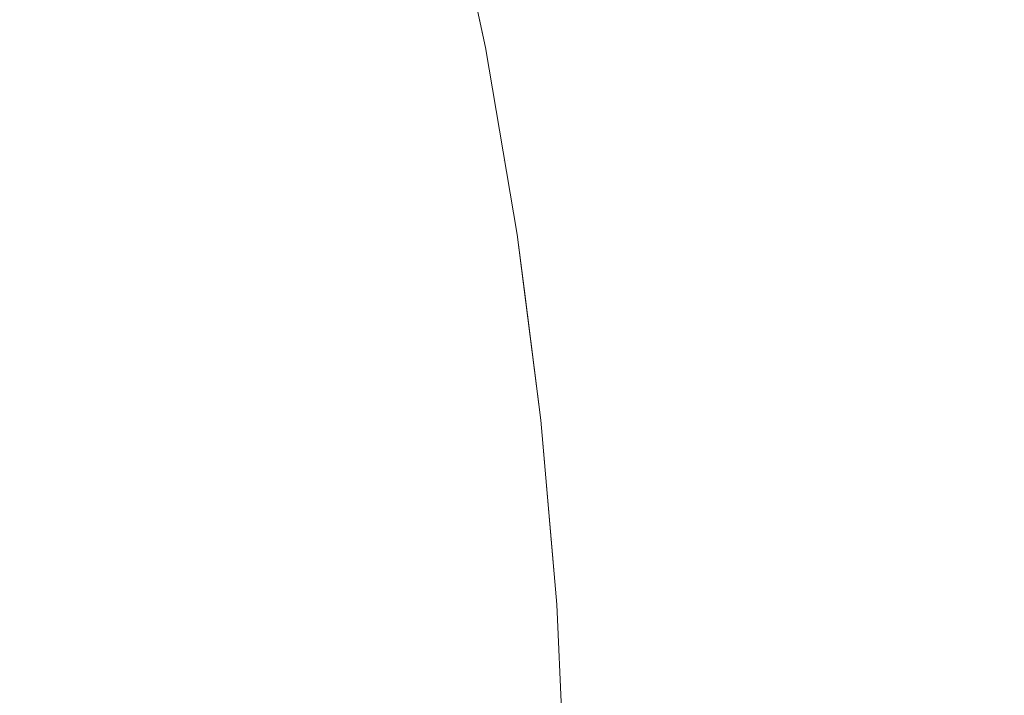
# Model space of a CAD drawing. Header units: centimetres. Extents: x -44.1 to 45.2, y 4.2 to 6.
# Tile 203 of 256: x -14.10372 to -14.09068, y 5.90294 to 5.91189. Entities that reach past the tile are written whole.
import ezdxf

# ---------------------------------------------------------------- set-up
doc = ezdxf.new("R2010")
doc.units = ezdxf.units.CM
doc.header["$LTSCALE"] = 2.54
doc.layers.add('Lucido design-1', color=7, linetype='Continuous')

# ---------------------------------------------------------------- blocks, each defined once
blk = doc.blocks.new('Gruppo-4-1')
at = {"color": 7, "linetype": 'Continuous', "lineweight": 9}
for points, invisible_edges in [([(-14.098086, 5.914018, -2276.72217), (-14.097556, 5.911519, -2276.72217), (-14.097556, 5.911519, -2276.92217), (-14.097603, 5.911743, -2276.92217)], 10), ([(-14.097603, 5.911743, -2276.92217), (-14.098086, 5.914018, -2276.92217), (-14.098086, 5.914018, -2276.72217)], 10), ([(-14.097578, 5.911744, -2276.720597), (-14.097556, 5.911519, -2276.72217), (-14.098086, 5.914018, -2276.72217), (-14.097943, 5.913486, -2276.720594)], 13), ([(-14.097984, 5.913485, -2276.923732), (-14.098086, 5.914018, -2276.92217), (-14.097603, 5.911743, -2276.92217), (-14.097619, 5.911742, -2276.923732)], 13), ([(-14.098591, 5.911675, -2276.933075), (-14.098894, 5.911654, -2276.934621), (-14.099256, 5.913383, -2276.934621), (-14.098954, 5.913407, -2276.933075)], 15), ([(-14.098954, 5.913407, -2276.933075), (-14.098692, 5.913428, -2276.931524), (-14.098329, 5.911693, -2276.931524), (-14.098591, 5.911675, -2276.933075)], 15), ([(-14.098106, 5.911709, -2276.929971), (-14.098329, 5.911693, -2276.931524), (-14.098692, 5.913428, -2276.931524), (-14.09847, 5.913446, -2276.929971)], 15), ([(-14.09847, 5.913446, -2276.929971), (-14.098288, 5.91346, -2276.928414), (-14.097924, 5.911721, -2276.928414), (-14.098106, 5.911709, -2276.929971)], 15), ([(-14.097782, 5.911731, -2276.926855), (-14.097924, 5.911721, -2276.928414), (-14.098288, 5.91346, -2276.928414), (-14.098146, 5.913472, -2276.926855)], 15), ([(-14.098146, 5.913472, -2276.926855), (-14.098045, 5.91348, -2276.925294), (-14.09768, 5.911738, -2276.925294), (-14.097782, 5.911731, -2276.926855)], 15), ([(-14.097619, 5.911742, -2276.923732), (-14.09768, 5.911738, -2276.925294), (-14.098045, 5.91348, -2276.925294), (-14.097984, 5.913485, -2276.923732)], 15), ([(-14.097943, 5.913486, -2276.720594), (-14.097881, 5.913486, -2276.719018), (-14.097516, 5.911744, -2276.719025), (-14.097578, 5.911744, -2276.720597)], 15), ([(-14.097414, 5.911744, -2276.717454), (-14.097516, 5.911744, -2276.719025), (-14.097881, 5.913486, -2276.719018), (-14.097778, 5.913486, -2276.717444)], 15), ([(-14.097778, 5.913486, -2276.717444), (-14.097634, 5.913486, -2276.715871), (-14.09727, 5.911744, -2276.715884), (-14.097414, 5.911744, -2276.717454)], 15), ([(-14.097085, 5.911744, -2276.714317), (-14.09727, 5.911744, -2276.715884), (-14.097634, 5.913486, -2276.715871), (-14.097449, 5.913486, -2276.7143)], 15), ([(-14.097449, 5.913486, -2276.7143), (-14.097223, 5.913486, -2276.712733), (-14.096859, 5.911744, -2276.712753), (-14.097085, 5.911744, -2276.714317)], 15), ([(-14.096593, 5.911744, -2276.711192), (-14.096859, 5.911744, -2276.712753), (-14.097223, 5.913486, -2276.712733), (-14.096956, 5.913486, -2276.711169)], 15), ([(-14.096956, 5.913486, -2276.711169), (-14.096648, 5.913486, -2276.709608), (-14.096286, 5.911744, -2276.709636), (-14.096593, 5.911744, -2276.711192)], 15), ([(-14.095939, 5.911744, -2276.708083), (-14.096286, 5.911744, -2276.709636), (-14.096648, 5.913486, -2276.709608), (-14.096301, 5.913486, -2276.708053)], 15), ([(-14.096301, 5.913486, -2276.708053), (-14.095913, 5.913486, -2276.706502), (-14.095552, 5.911744, -2276.706536), (-14.095939, 5.911744, -2276.708083)], 15), ([(-14.095126, 5.911744, -2276.704995), (-14.095552, 5.911744, -2276.706536), (-14.095913, 5.913486, -2276.706502), (-14.095485, 5.913486, -2276.704957)], 15), ([(-14.095485, 5.913486, -2276.704957), (-14.095019, 5.913486, -2276.703419), (-14.09466, 5.911744, -2276.703459), (-14.095126, 5.911744, -2276.704995)], 15), ([(-14.094155, 5.911744, -2276.701931), (-14.09466, 5.911744, -2276.703459), (-14.095019, 5.913486, -2276.703419), (-14.094512, 5.913486, -2276.701887)], 15), ([(-14.094512, 5.913486, -2276.701887), (-14.093968, 5.913486, -2276.700362), (-14.093611, 5.911744, -2276.700409), (-14.094155, 5.911744, -2276.701931)], 15), ([(-14.093029, 5.911744, -2276.698896), (-14.093611, 5.911744, -2276.700409), (-14.093968, 5.913486, -2276.700362), (-14.093384, 5.913486, -2276.698845)], 15), ([(-14.093384, 5.913486, -2276.698845), (-14.092763, 5.913486, -2276.697337), (-14.092409, 5.911744, -2276.69739), (-14.093029, 5.911744, -2276.698896)], 15), ([(-14.091752, 5.911744, -2276.695894), (-14.092409, 5.911744, -2276.69739), (-14.092763, 5.913486, -2276.697337), (-14.092104, 5.913486, -2276.695837)], 15), ([(-14.092104, 5.913486, -2276.695837), (-14.091408, 5.913486, -2276.694346), (-14.091058, 5.911744, -2276.694406), (-14.091752, 5.911744, -2276.695894)], 15), ([(-14.090327, 5.911744, -2276.692929), (-14.091058, 5.911744, -2276.694406), (-14.091408, 5.913486, -2276.694346), (-14.090676, 5.913486, -2276.692865)], 15), ([(-14.100039, 5.911575, -2276.939231), (-14.100499, 5.911543, -2276.940757), (-14.100857, 5.913255, -2276.940757), (-14.100399, 5.913292, -2276.939231)], 15), ([(-14.100399, 5.913292, -2276.939231), (-14.099979, 5.913325, -2276.9377), (-14.099618, 5.911604, -2276.9377), (-14.100039, 5.911575, -2276.939231)], 15), ([(-14.099236, 5.91163, -2276.936163), (-14.099618, 5.911604, -2276.9377), (-14.099979, 5.913325, -2276.9377), (-14.099598, 5.913356, -2276.936163)], 15), ([(-14.099598, 5.913356, -2276.936163), (-14.099256, 5.913383, -2276.934621), (-14.098894, 5.911654, -2276.934621), (-14.099236, 5.91163, -2276.936163)], 15), ([(45.04592, 5.910022, -2276.22267), (45.04592, 5.913265, -2276.223025), (-43.918995, 5.913265, -2276.223025), (-43.918995, 5.910022, -2276.22267)], 10), ([(-14.102463, 5.913127, -2276.94529), (-14.10189, 5.913172, -2276.943786), (-14.101534, 5.911471, -2276.943786), (-14.102108, 5.911431, -2276.94529)], 15), ([(-14.100997, 5.911508, -2276.942275), (-14.101534, 5.911471, -2276.943786), (-14.10189, 5.913172, -2276.943786), (-14.101355, 5.913215, -2276.942275)], 15), ([(-14.101355, 5.913215, -2276.942275), (-14.100857, 5.913255, -2276.940757), (-14.100499, 5.911543, -2276.940757), (-14.100997, 5.911508, -2276.942275)], 15), ([(-14.103368, 5.911344, -2276.948272), (-14.104053, 5.911296, -2276.94975), (-14.104404, 5.912972, -2276.94975), (-14.103721, 5.913026, -2276.948272)], 15), ([(-14.103721, 5.913026, -2276.948272), (-14.103073, 5.913078, -2276.946785), (-14.10272, 5.911389, -2276.946785), (-14.103368, 5.911344, -2276.948272)], 15), ([(-14.102108, 5.911431, -2276.94529), (-14.10272, 5.911389, -2276.946785), (-14.103073, 5.913078, -2276.946785), (-14.102463, 5.913127, -2276.94529)], 15), ([(-14.097798, 5.909994, -2276.929971), (-14.098021, 5.909981, -2276.931524), (-14.098329, 5.911693, -2276.931524), (-14.098106, 5.911709, -2276.929971)], 15), ([(-14.098106, 5.911709, -2276.929971), (-14.097924, 5.911721, -2276.928414), (-14.097615, 5.910005, -2276.928414), (-14.097798, 5.909994, -2276.929971)], 15), ([(-14.097473, 5.910014, -2276.926855), (-14.097615, 5.910005, -2276.928414), (-14.097924, 5.911721, -2276.928414), (-14.097782, 5.911731, -2276.926855)], 15), ([(-14.097782, 5.911731, -2276.926855), (-14.09768, 5.911738, -2276.925294), (-14.097371, 5.91002, -2276.925294), (-14.097473, 5.910014, -2276.926855)], 15), ([(-14.09731, 5.910023, -2276.923732), (-14.097371, 5.91002, -2276.925294), (-14.09768, 5.911738, -2276.925294), (-14.097619, 5.911742, -2276.923732)], 15), ([(-14.097619, 5.911742, -2276.923732), (-14.097603, 5.911743, -2276.92217), (-14.097556, 5.911519, -2276.92217)], 9), ([(-14.09731, 5.910023, -2276.923732), (-14.097619, 5.911742, -2276.923732), (-14.097556, 5.911519, -2276.92217)], 11), ([(-14.097556, 5.911519, -2276.72217), (-14.097578, 5.911744, -2276.720597), (-14.097269, 5.910024, -2276.7206)], 11), ([(-14.097578, 5.911744, -2276.720597), (-14.097516, 5.911744, -2276.719025), (-14.097207, 5.910024, -2276.719031), (-14.097269, 5.910024, -2276.7206)], 15), ([(-14.097105, 5.910024, -2276.717462), (-14.097207, 5.910024, -2276.719031), (-14.097516, 5.911744, -2276.719025), (-14.097414, 5.911744, -2276.717454)], 15), ([(-14.097414, 5.911744, -2276.717454), (-14.09727, 5.911744, -2276.715884), (-14.096961, 5.910024, -2276.715896), (-14.097105, 5.910024, -2276.717462)], 15), ([(-14.096777, 5.910024, -2276.714332), (-14.096961, 5.910024, -2276.715896), (-14.09727, 5.911744, -2276.715884), (-14.097085, 5.911744, -2276.714317)], 15), ([(-14.097085, 5.911744, -2276.714317), (-14.096859, 5.911744, -2276.712753), (-14.096551, 5.910024, -2276.71277), (-14.096777, 5.910024, -2276.714332)], 15), ([(-14.096286, 5.910024, -2276.711212), (-14.096551, 5.910024, -2276.71277), (-14.096859, 5.911744, -2276.712753), (-14.096593, 5.911744, -2276.711192)], 15), ([(-14.096593, 5.911744, -2276.711192), (-14.096286, 5.911744, -2276.709636), (-14.095979, 5.910024, -2276.709659), (-14.096286, 5.910024, -2276.711212)], 15), ([(-14.095633, 5.910024, -2276.708109), (-14.095979, 5.910024, -2276.709659), (-14.096286, 5.911744, -2276.709636), (-14.095939, 5.911744, -2276.708083)], 15), ([(-14.095939, 5.911744, -2276.708083), (-14.095552, 5.911744, -2276.706536), (-14.095247, 5.910024, -2276.706565), (-14.095633, 5.910024, -2276.708109)], 15), ([(-14.094821, 5.910024, -2276.705026), (-14.095247, 5.910024, -2276.706565), (-14.095552, 5.911744, -2276.706536), (-14.095126, 5.911744, -2276.704995)], 15), ([(-14.095126, 5.911744, -2276.704995), (-14.09466, 5.911744, -2276.703459), (-14.094356, 5.910024, -2276.703494), (-14.094821, 5.910024, -2276.705026)], 15), ([(-14.093852, 5.910024, -2276.701968), (-14.094356, 5.910024, -2276.703494), (-14.09466, 5.911744, -2276.703459), (-14.094155, 5.911744, -2276.701931)], 15), ([(-14.094155, 5.911744, -2276.701931), (-14.093611, 5.911744, -2276.700409), (-14.093309, 5.910024, -2276.700449), (-14.093852, 5.910024, -2276.701968)], 15), ([(-14.092728, 5.910024, -2276.698938), (-14.093309, 5.910024, -2276.700449), (-14.093611, 5.911744, -2276.700409), (-14.093029, 5.911744, -2276.698896)], 15), ([(-14.093029, 5.911744, -2276.698896), (-14.092409, 5.911744, -2276.69739), (-14.09211, 5.910024, -2276.697436), (-14.092728, 5.910024, -2276.698938)], 15), ([(-14.091453, 5.910024, -2276.695942), (-14.09211, 5.910024, -2276.697436), (-14.092409, 5.911744, -2276.69739), (-14.091752, 5.911744, -2276.695894)], 15), ([(-14.091752, 5.911744, -2276.695894), (-14.091058, 5.911744, -2276.694406), (-14.09076, 5.910024, -2276.694457), (-14.091453, 5.910024, -2276.695942)], 15), ([(-14.090031, 5.910024, -2276.692982), (-14.09076, 5.910024, -2276.694457), (-14.091058, 5.911744, -2276.694406), (-14.090327, 5.911744, -2276.692929)], 15), ([(-14.099734, 5.90988, -2276.939231), (-14.100195, 5.909853, -2276.940757), (-14.100499, 5.911543, -2276.940757), (-14.100039, 5.911575, -2276.939231)], 15), ([(-14.100039, 5.911575, -2276.939231), (-14.099618, 5.911604, -2276.9377), (-14.099313, 5.909905, -2276.9377), (-14.099734, 5.90988, -2276.939231)], 15), ([(-14.09893, 5.909928, -2276.936163), (-14.099313, 5.909905, -2276.9377), (-14.099618, 5.911604, -2276.9377), (-14.099236, 5.91163, -2276.936163)], 15), ([(-14.099236, 5.91163, -2276.936163), (-14.098894, 5.911654, -2276.934621), (-14.098587, 5.909948, -2276.934621), (-14.09893, 5.909928, -2276.936163)], 15), ([(-14.098284, 5.909966, -2276.933075), (-14.098587, 5.909948, -2276.934621), (-14.098894, 5.911654, -2276.934621), (-14.098591, 5.911675, -2276.933075)], 15), ([(-14.098591, 5.911675, -2276.933075), (-14.098329, 5.911693, -2276.931524), (-14.098021, 5.909981, -2276.931524), (-14.098284, 5.909966, -2276.933075)], 15), ([(-14.102108, 5.911431, -2276.94529), (-14.101534, 5.911471, -2276.943786), (-14.101232, 5.909792, -2276.943786), (-14.101807, 5.909758, -2276.94529)], 15), ([(-14.100694, 5.909824, -2276.942275), (-14.101232, 5.909792, -2276.943786), (-14.101534, 5.911471, -2276.943786), (-14.100997, 5.911508, -2276.942275)], 15), ([(-14.100997, 5.911508, -2276.942275), (-14.100499, 5.911543, -2276.940757), (-14.100195, 5.909853, -2276.940757), (-14.100694, 5.909824, -2276.942275)], 15), ([(-14.097556, 5.911519, -2276.92217), (-14.097556, 5.911519, -2276.72217), (-14.097136, 5.909043, -2276.72217), (-14.097136, 5.909043, -2276.92217)], 5), ([(-14.097269, 5.910024, -2276.7206), (-14.097136, 5.909043, -2276.72217), (-14.097556, 5.911519, -2276.72217)], 9), ([(-14.097556, 5.911519, -2276.92217), (-14.097136, 5.909043, -2276.92217), (-14.09731, 5.910023, -2276.923732)], 10), ([(-14.10307, 5.909684, -2276.948272), (-14.103756, 5.909644, -2276.94975), (-14.104053, 5.911296, -2276.94975), (-14.103368, 5.911344, -2276.948272)], 15), ([(-14.103368, 5.911344, -2276.948272), (-14.10272, 5.911389, -2276.946785), (-14.10242, 5.909722, -2276.946785), (-14.10307, 5.909684, -2276.948272)], 15), ([(-14.101807, 5.909758, -2276.94529), (-14.10242, 5.909722, -2276.946785), (-14.10272, 5.911389, -2276.946785), (-14.102108, 5.911431, -2276.94529)], 15), ([(-43.918995, 5.910022, -2276.22267), (-43.918995, 5.908928, -2276.22255), (45.04592, 5.908928, -2276.22255), (45.04592, 5.910022, -2276.22267)], 10), ([(-14.097798, 5.909994, -2276.929971), (-14.097615, 5.910005, -2276.928414), (-14.09736, 5.908313, -2276.928414), (-14.097543, 5.908304, -2276.929971)], 15), ([(-14.097217, 5.90832, -2276.926855), (-14.09736, 5.908313, -2276.928414), (-14.097615, 5.910005, -2276.928414), (-14.097473, 5.910014, -2276.926855)], 15), ([(-14.097473, 5.910014, -2276.926855), (-14.097371, 5.91002, -2276.925294), (-14.097115, 5.908325, -2276.925294), (-14.097217, 5.90832, -2276.926855)], 15), ([(-14.097054, 5.908328, -2276.923732), (-14.097115, 5.908325, -2276.925294), (-14.097371, 5.91002, -2276.925294), (-14.09731, 5.910023, -2276.923732)], 15), ([(-14.097054, 5.908328, -2276.923732), (-14.09731, 5.910023, -2276.923732), (-14.097136, 5.909043, -2276.92217)], 11), ([(-14.097269, 5.910024, -2276.7206), (-14.097207, 5.910024, -2276.719031), (-14.096952, 5.908329, -2276.719035), (-14.097013, 5.908329, -2276.720602)], 15), ([(-14.097013, 5.908329, -2276.720602), (-14.097136, 5.909043, -2276.72217), (-14.097269, 5.910024, -2276.7206)], 11), ([(-14.096849, 5.908329, -2276.71747), (-14.096952, 5.908329, -2276.719035), (-14.097207, 5.910024, -2276.719031), (-14.097105, 5.910024, -2276.717462)], 15), ([(-14.097105, 5.910024, -2276.717462), (-14.096961, 5.910024, -2276.715896), (-14.096706, 5.908329, -2276.715905), (-14.096849, 5.908329, -2276.71747)], 15), ([(-14.096522, 5.908329, -2276.714344), (-14.096706, 5.908329, -2276.715905), (-14.096961, 5.910024, -2276.715896), (-14.096777, 5.910024, -2276.714332)], 15), ([(-14.096777, 5.910024, -2276.714332), (-14.096551, 5.910024, -2276.71277), (-14.096297, 5.908329, -2276.712785), (-14.096522, 5.908329, -2276.714344)], 15), ([(-14.096031, 5.908329, -2276.711229), (-14.096297, 5.908329, -2276.712785), (-14.096551, 5.910024, -2276.71277), (-14.096286, 5.910024, -2276.711212)], 15), ([(-14.096286, 5.910024, -2276.711212), (-14.095979, 5.910024, -2276.709659), (-14.095726, 5.908329, -2276.709678), (-14.096031, 5.908329, -2276.711229)], 15), ([(-14.09538, 5.908329, -2276.70813), (-14.095726, 5.908329, -2276.709678), (-14.095979, 5.910024, -2276.709659), (-14.095633, 5.910024, -2276.708109)], 15), ([(-14.095633, 5.910024, -2276.708109), (-14.095247, 5.910024, -2276.706565), (-14.094994, 5.908329, -2276.706589), (-14.09538, 5.908329, -2276.70813)], 15), ([(-14.094569, 5.908329, -2276.705052), (-14.094994, 5.908329, -2276.706589), (-14.095247, 5.910024, -2276.706565), (-14.094821, 5.910024, -2276.705026)], 15), ([(-14.094821, 5.910024, -2276.705026), (-14.094356, 5.910024, -2276.703494), (-14.094105, 5.908329, -2276.703522), (-14.094569, 5.908329, -2276.705052)], 15), ([(-14.093602, 5.908329, -2276.701999), (-14.094105, 5.908329, -2276.703522), (-14.094356, 5.910024, -2276.703494), (-14.093852, 5.910024, -2276.701968)], 15), ([(-14.093852, 5.910024, -2276.701968), (-14.093309, 5.910024, -2276.700449), (-14.09306, 5.908329, -2276.700482), (-14.093602, 5.908329, -2276.701999)], 15), ([(-14.09248, 5.908329, -2276.698974), (-14.09306, 5.908329, -2276.700482), (-14.093309, 5.910024, -2276.700449), (-14.092728, 5.910024, -2276.698938)], 15), ([(-14.092728, 5.910024, -2276.698938), (-14.09211, 5.910024, -2276.697436), (-14.091862, 5.908329, -2276.697473), (-14.09248, 5.908329, -2276.698974)], 15), ([(-14.091207, 5.908329, -2276.695982), (-14.091862, 5.908329, -2276.697473), (-14.09211, 5.910024, -2276.697436), (-14.091453, 5.910024, -2276.695942)], 15), ([(-14.091453, 5.910024, -2276.695942), (-14.09076, 5.910024, -2276.694457), (-14.090515, 5.908329, -2276.694499), (-14.091207, 5.908329, -2276.695982)], 15), ([(-14.089786, 5.908329, -2276.693027), (-14.090515, 5.908329, -2276.694499), (-14.09076, 5.910024, -2276.694457), (-14.090031, 5.910024, -2276.692982)], 15), ([(-14.099482, 5.90821, -2276.939231), (-14.099944, 5.908187, -2276.940757), (-14.100195, 5.909853, -2276.940757), (-14.099734, 5.90988, -2276.939231)], 15), ([(-14.099734, 5.90988, -2276.939231), (-14.099313, 5.909905, -2276.9377), (-14.09906, 5.90823, -2276.9377), (-14.099482, 5.90821, -2276.939231)], 15), ([(-14.098677, 5.908249, -2276.936163), (-14.09906, 5.90823, -2276.9377), (-14.099313, 5.909905, -2276.9377), (-14.09893, 5.909928, -2276.936163)], 15), ([(-14.09893, 5.909928, -2276.936163), (-14.098587, 5.909948, -2276.934621), (-14.098333, 5.908266, -2276.934621), (-14.098677, 5.908249, -2276.936163)], 15), ([(-14.09803, 5.90828, -2276.933075), (-14.098333, 5.908266, -2276.934621), (-14.098587, 5.909948, -2276.934621), (-14.098284, 5.909966, -2276.933075)], 15), ([(-14.098284, 5.909966, -2276.933075), (-14.098021, 5.909981, -2276.931524), (-14.097766, 5.908293, -2276.931524), (-14.09803, 5.90828, -2276.933075)], 15), ([(-14.097543, 5.908304, -2276.929971), (-14.097766, 5.908293, -2276.931524), (-14.098021, 5.909981, -2276.931524), (-14.097798, 5.909994, -2276.929971)], 15), ([(-14.101558, 5.908109, -2276.94529), (-14.102172, 5.908079, -2276.946785), (-14.10242, 5.909722, -2276.946785), (-14.101807, 5.909758, -2276.94529)], 15), ([(-14.101807, 5.909758, -2276.94529), (-14.101232, 5.909792, -2276.943786), (-14.100982, 5.908137, -2276.943786), (-14.101558, 5.908109, -2276.94529)], 15), ([(-14.100444, 5.908163, -2276.942275), (-14.100982, 5.908137, -2276.943786), (-14.101232, 5.909792, -2276.943786), (-14.100694, 5.909824, -2276.942275)], 15), ([(-14.100694, 5.909824, -2276.942275), (-14.100195, 5.909853, -2276.940757), (-14.099944, 5.908187, -2276.940757), (-14.100444, 5.908163, -2276.942275)], 15), ([(-14.104479, 5.909601, -2276.951217), (-14.103756, 5.909644, -2276.94975), (-14.10351, 5.908014, -2276.94975), (-14.104234, 5.907979, -2276.951217)], 15), ([(-14.102823, 5.908047, -2276.948272), (-14.10351, 5.908014, -2276.94975), (-14.103756, 5.909644, -2276.94975), (-14.10307, 5.909684, -2276.948272)], 15), ([(-14.10307, 5.909684, -2276.948272), (-14.10242, 5.909722, -2276.946785), (-14.102172, 5.908079, -2276.946785), (-14.102823, 5.908047, -2276.948272)], 15), ([(-14.097136, 5.909043, -2276.72217), (-14.096822, 5.906587, -2276.72217), (-14.096822, 5.906587, -2276.92217), (-14.097044, 5.908327, -2276.92217)], 10), ([(-14.097044, 5.908327, -2276.92217), (-14.097136, 5.909043, -2276.92217), (-14.097136, 5.909043, -2276.72217)], 10), ([(-14.096809, 5.906657, -2276.720604), (-14.096822, 5.906587, -2276.72217), (-14.097136, 5.909043, -2276.72217), (-14.097013, 5.908329, -2276.720602)], 13), ([(-14.097136, 5.909043, -2276.92217), (-14.097044, 5.908327, -2276.92217), (-14.097054, 5.908328, -2276.923732)], 10), ([(-43.918995, 5.908928, -2276.22255), (-43.918995, 5.904574, -2276.222265), (45.04592, 5.904574, -2276.222265), (45.04592, 5.906655, -2276.222402)], 10), ([(45.04592, 5.906655, -2276.222402), (45.04592, 5.908928, -2276.22255), (-43.918995, 5.908928, -2276.22255)], 10), ([(-14.097543, 5.908304, -2276.929971), (-14.09736, 5.908313, -2276.928414), (-14.097156, 5.906644, -2276.928414), (-14.097339, 5.906637, -2276.929971)], 15), ([(-14.097013, 5.90665, -2276.926855), (-14.097156, 5.906644, -2276.928414), (-14.09736, 5.908313, -2276.928414), (-14.097217, 5.90832, -2276.926855)], 15), ([(-14.097217, 5.90832, -2276.926855), (-14.097115, 5.908325, -2276.925294), (-14.096911, 5.906654, -2276.925294), (-14.097013, 5.90665, -2276.926855)], 15), ([(-14.09685, 5.906656, -2276.923732), (-14.096911, 5.906654, -2276.925294), (-14.097115, 5.908325, -2276.925294), (-14.097054, 5.908328, -2276.923732)], 15), ([(-14.097054, 5.908328, -2276.923732), (-14.097044, 5.908327, -2276.92217), (-14.096822, 5.906587, -2276.92217), (-14.09685, 5.906656, -2276.923732)], 13), ([(-14.097013, 5.908329, -2276.720602), (-14.096952, 5.908329, -2276.719035), (-14.096747, 5.906657, -2276.719039), (-14.096809, 5.906657, -2276.720604)], 15), ([(-14.096645, 5.906657, -2276.717475), (-14.096747, 5.906657, -2276.719039), (-14.096952, 5.908329, -2276.719035), (-14.096849, 5.908329, -2276.71747)], 15), ([(-14.096849, 5.908329, -2276.71747), (-14.096706, 5.908329, -2276.715905), (-14.096502, 5.906657, -2276.715913), (-14.096645, 5.906657, -2276.717475)], 15), ([(-14.096318, 5.906657, -2276.714353), (-14.096502, 5.906657, -2276.715913), (-14.096706, 5.908329, -2276.715905), (-14.096522, 5.908329, -2276.714344)], 15), ([(-14.096522, 5.908329, -2276.714344), (-14.096297, 5.908329, -2276.712785), (-14.096093, 5.906657, -2276.712796), (-14.096318, 5.906657, -2276.714353)], 15), ([(-14.095828, 5.906657, -2276.711242), (-14.096093, 5.906657, -2276.712796), (-14.096297, 5.908329, -2276.712785), (-14.096031, 5.908329, -2276.711229)], 15), ([(-14.096031, 5.908329, -2276.711229), (-14.095726, 5.908329, -2276.709678), (-14.095523, 5.906657, -2276.709693), (-14.095828, 5.906657, -2276.711242)], 15), ([(-14.095178, 5.906657, -2276.708148), (-14.095523, 5.906657, -2276.709693), (-14.095726, 5.908329, -2276.709678), (-14.09538, 5.908329, -2276.70813)], 15), ([(-14.09538, 5.908329, -2276.70813), (-14.094994, 5.908329, -2276.706589), (-14.094792, 5.906657, -2276.706607), (-14.095178, 5.906657, -2276.708148)], 15), ([(-14.094368, 5.906657, -2276.705073), (-14.094792, 5.906657, -2276.706607), (-14.094994, 5.908329, -2276.706589), (-14.094569, 5.908329, -2276.705052)], 15), ([(-14.094569, 5.908329, -2276.705052), (-14.094105, 5.908329, -2276.703522), (-14.093904, 5.906657, -2276.703545), (-14.094368, 5.906657, -2276.705073)], 15), ([(-14.093401, 5.906657, -2276.702023), (-14.093904, 5.906657, -2276.703545), (-14.094105, 5.908329, -2276.703522), (-14.093602, 5.908329, -2276.701999)], 15), ([(-14.093602, 5.908329, -2276.701999), (-14.09306, 5.908329, -2276.700482), (-14.09286, 5.906657, -2276.700509), (-14.093401, 5.906657, -2276.702023)], 15), ([(-14.092281, 5.906657, -2276.699002), (-14.09286, 5.906657, -2276.700509), (-14.09306, 5.908329, -2276.700482), (-14.09248, 5.908329, -2276.698974)], 15), ([(-14.09248, 5.908329, -2276.698974), (-14.091862, 5.908329, -2276.697473), (-14.091664, 5.906657, -2276.697503), (-14.092281, 5.906657, -2276.699002)], 15), ([(-14.091009, 5.906657, -2276.696014), (-14.091664, 5.906657, -2276.697503), (-14.091862, 5.908329, -2276.697473), (-14.091207, 5.908329, -2276.695982)], 15), ([(-14.091207, 5.908329, -2276.695982), (-14.090515, 5.908329, -2276.694499), (-14.090318, 5.906657, -2276.694533), (-14.091009, 5.906657, -2276.696014)], 15), ([(-14.100444, 5.908163, -2276.942275), (-14.099944, 5.908187, -2276.940757), (-14.099743, 5.906545, -2276.940757), (-14.100243, 5.906525, -2276.942275)], 15), ([(-14.099281, 5.906562, -2276.939231), (-14.099743, 5.906545, -2276.940757), (-14.099944, 5.908187, -2276.940757), (-14.099482, 5.90821, -2276.939231)], 15), ([(-14.099482, 5.90821, -2276.939231), (-14.09906, 5.90823, -2276.9377), (-14.098858, 5.906579, -2276.9377), (-14.099281, 5.906562, -2276.939231)], 15), ([(-14.098474, 5.906594, -2276.936163), (-14.098858, 5.906579, -2276.9377), (-14.09906, 5.90823, -2276.9377), (-14.098677, 5.908249, -2276.936163)], 15), ([(-14.098677, 5.908249, -2276.936163), (-14.098333, 5.908266, -2276.934621), (-14.098131, 5.906607, -2276.934621), (-14.098474, 5.906594, -2276.936163)], 15), ([(-14.097827, 5.906618, -2276.933075), (-14.098131, 5.906607, -2276.934621), (-14.098333, 5.908266, -2276.934621), (-14.09803, 5.90828, -2276.933075)], 15), ([(-14.09803, 5.90828, -2276.933075), (-14.097766, 5.908293, -2276.931524), (-14.097563, 5.906629, -2276.931524), (-14.097827, 5.906618, -2276.933075)], 15), ([(-14.097339, 5.906637, -2276.929971), (-14.097563, 5.906629, -2276.931524), (-14.097766, 5.908293, -2276.931524), (-14.097543, 5.908304, -2276.929971)], 15), ([(-14.102823, 5.908047, -2276.948272), (-14.102172, 5.908079, -2276.946785), (-14.101974, 5.906459, -2276.946785), (-14.102626, 5.906433, -2276.948272)], 15), ([(-14.101359, 5.906482, -2276.94529), (-14.101974, 5.906459, -2276.946785), (-14.102172, 5.908079, -2276.946785), (-14.101558, 5.908109, -2276.94529)], 15), ([(-14.101558, 5.908109, -2276.94529), (-14.100982, 5.908137, -2276.943786), (-14.100782, 5.906505, -2276.943786), (-14.101359, 5.906482, -2276.94529)], 15), ([(-14.100243, 5.906525, -2276.942275), (-14.100782, 5.906505, -2276.943786), (-14.100982, 5.908137, -2276.943786), (-14.100444, 5.908163, -2276.942275)], 15), ([(-14.104234, 5.907979, -2276.951217), (-14.10351, 5.908014, -2276.94975), (-14.103314, 5.906407, -2276.94975), (-14.104038, 5.906379, -2276.951217)], 15), ([(-14.102626, 5.906433, -2276.948272), (-14.103314, 5.906407, -2276.94975), (-14.10351, 5.908014, -2276.94975), (-14.102823, 5.908047, -2276.948272)], 15), ([(-14.097672, 5.904981, -2276.933075), (-14.097976, 5.904972, -2276.934621), (-14.098131, 5.906607, -2276.934621), (-14.097827, 5.906618, -2276.933075)], 15), ([(-14.097827, 5.906618, -2276.933075), (-14.097563, 5.906629, -2276.931524), (-14.097408, 5.904988, -2276.931524), (-14.097672, 5.904981, -2276.933075)], 15), ([(-14.097184, 5.904995, -2276.929971), (-14.097408, 5.904988, -2276.931524), (-14.097563, 5.906629, -2276.931524), (-14.097339, 5.906637, -2276.929971)], 15), ([(-14.097339, 5.906637, -2276.929971), (-14.097156, 5.906644, -2276.928414), (-14.097001, 5.905, -2276.928414), (-14.097184, 5.904995, -2276.929971)], 15), ([(-14.096858, 5.905004, -2276.926855), (-14.097001, 5.905, -2276.928414), (-14.097156, 5.906644, -2276.928414), (-14.097013, 5.90665, -2276.926855)], 15), ([(-14.097013, 5.90665, -2276.926855), (-14.096911, 5.906654, -2276.925294), (-14.096756, 5.905007, -2276.925294), (-14.096858, 5.905004, -2276.926855)], 15), ([(-14.096694, 5.905009, -2276.923732), (-14.096756, 5.905007, -2276.925294), (-14.096911, 5.906654, -2276.925294), (-14.09685, 5.906656, -2276.923732)], 15), ([(-14.09685, 5.906656, -2276.923732), (-14.096822, 5.906587, -2276.92217), (-14.096685, 5.905008, -2276.92217), (-14.096694, 5.905009, -2276.923732)], 13), ([(-14.096654, 5.905009, -2276.720606), (-14.096611, 5.904147, -2276.72217), (-14.096822, 5.906587, -2276.72217), (-14.096809, 5.906657, -2276.720604)], 13), ([(-14.096809, 5.906657, -2276.720604), (-14.096747, 5.906657, -2276.719039), (-14.096592, 5.905009, -2276.719042), (-14.096654, 5.905009, -2276.720606)], 15), ([(-14.09649, 5.905009, -2276.71748), (-14.096592, 5.905009, -2276.719042), (-14.096747, 5.906657, -2276.719039), (-14.096645, 5.906657, -2276.717475)], 15), ([(-14.096645, 5.906657, -2276.717475), (-14.096502, 5.906657, -2276.715913), (-14.096347, 5.905009, -2276.715919), (-14.09649, 5.905009, -2276.71748)], 15), ([(-14.096163, 5.905009, -2276.71436), (-14.096347, 5.905009, -2276.715919), (-14.096502, 5.906657, -2276.715913), (-14.096318, 5.906657, -2276.714353)], 15), ([(-14.096318, 5.906657, -2276.714353), (-14.096093, 5.906657, -2276.712796), (-14.095939, 5.905009, -2276.712805), (-14.096163, 5.905009, -2276.71436)], 15), ([(-14.095674, 5.905009, -2276.711253), (-14.095939, 5.905009, -2276.712805), (-14.096093, 5.906657, -2276.712796), (-14.095828, 5.906657, -2276.711242)], 15), ([(-14.095828, 5.906657, -2276.711242), (-14.095523, 5.906657, -2276.709693), (-14.095369, 5.905009, -2276.709704), (-14.095674, 5.905009, -2276.711253)], 15), ([(-14.095024, 5.905009, -2276.708161), (-14.095369, 5.905009, -2276.709704), (-14.095523, 5.906657, -2276.709693), (-14.095178, 5.906657, -2276.708148)], 15), ([(-14.095178, 5.906657, -2276.708148), (-14.094792, 5.906657, -2276.706607), (-14.094639, 5.905009, -2276.706622), (-14.095024, 5.905009, -2276.708161)], 15), ([(-14.094215, 5.905009, -2276.705089), (-14.094639, 5.905009, -2276.706622), (-14.094792, 5.906657, -2276.706607), (-14.094368, 5.906657, -2276.705073)], 15), ([(-14.094368, 5.906657, -2276.705073), (-14.093904, 5.906657, -2276.703545), (-14.093751, 5.905009, -2276.703562), (-14.094215, 5.905009, -2276.705089)], 15), ([(-14.093249, 5.905009, -2276.702042), (-14.093751, 5.905009, -2276.703562), (-14.093904, 5.906657, -2276.703545), (-14.093401, 5.906657, -2276.702023)], 15), ([(-14.093401, 5.906657, -2276.702023), (-14.09286, 5.906657, -2276.700509), (-14.092708, 5.905009, -2276.700529), (-14.093249, 5.905009, -2276.702042)], 15), ([(-14.092129, 5.905009, -2276.699023), (-14.092708, 5.905009, -2276.700529), (-14.09286, 5.906657, -2276.700509), (-14.092281, 5.906657, -2276.699002)], 15), ([(-14.092281, 5.906657, -2276.699002), (-14.091664, 5.906657, -2276.697503), (-14.091513, 5.905009, -2276.697526), (-14.092129, 5.905009, -2276.699023)], 15), ([(-14.090859, 5.905009, -2276.696038), (-14.091513, 5.905009, -2276.697526), (-14.091664, 5.906657, -2276.697503), (-14.091009, 5.906657, -2276.696014)], 15), ([(-14.091009, 5.906657, -2276.696014), (-14.090318, 5.906657, -2276.694533), (-14.090169, 5.905009, -2276.694559), (-14.090859, 5.905009, -2276.696038)], 15), ([(-14.101359, 5.906482, -2276.94529), (-14.100782, 5.906505, -2276.943786), (-14.100631, 5.904896, -2276.943786), (-14.101208, 5.904879, -2276.94529)], 15), ([(-14.100091, 5.904911, -2276.942275), (-14.100631, 5.904896, -2276.943786), (-14.100782, 5.906505, -2276.943786), (-14.100243, 5.906525, -2276.942275)], 15), ([(-14.100243, 5.906525, -2276.942275), (-14.099743, 5.906545, -2276.940757), (-14.09959, 5.904926, -2276.940757), (-14.100091, 5.904911, -2276.942275)], 15), ([(-14.099128, 5.904939, -2276.939231), (-14.09959, 5.904926, -2276.940757), (-14.099743, 5.906545, -2276.940757), (-14.099281, 5.906562, -2276.939231)], 15), ([(-14.099281, 5.906562, -2276.939231), (-14.098858, 5.906579, -2276.9377), (-14.098704, 5.904951, -2276.9377), (-14.099128, 5.904939, -2276.939231)], 15), ([(-14.098321, 5.904962, -2276.936163), (-14.098704, 5.904951, -2276.9377), (-14.098858, 5.906579, -2276.9377), (-14.098474, 5.906594, -2276.936163)], 15), ([(-14.098474, 5.906594, -2276.936163), (-14.098131, 5.906607, -2276.934621), (-14.097976, 5.904972, -2276.934621), (-14.098321, 5.904962, -2276.936163)], 15), ([(-14.096822, 5.906587, -2276.72217), (-14.096611, 5.904147, -2276.72217), (-14.096611, 5.904147, -2276.92217), (-14.096685, 5.905008, -2276.92217)], 10), ([(-14.096685, 5.905008, -2276.92217), (-14.096822, 5.906587, -2276.92217), (-14.096822, 5.906587, -2276.72217)], 10), ([(-14.104038, 5.906379, -2276.951217), (-14.103314, 5.906407, -2276.94975), (-14.103164, 5.904823, -2276.94975), (-14.10389, 5.904802, -2276.951217)], 15), ([(-14.102475, 5.904843, -2276.948272), (-14.103164, 5.904823, -2276.94975), (-14.103314, 5.906407, -2276.94975), (-14.102626, 5.906433, -2276.948272)], 15), ([(-14.102626, 5.906433, -2276.948272), (-14.101974, 5.906459, -2276.946785), (-14.101823, 5.904862, -2276.946785), (-14.102475, 5.904843, -2276.948272)], 15), ([(-14.101208, 5.904879, -2276.94529), (-14.101823, 5.904862, -2276.946785), (-14.101974, 5.906459, -2276.946785), (-14.101359, 5.906482, -2276.94529)], 15), ([(-14.100091, 5.904911, -2276.942275), (-14.09959, 5.904926, -2276.940757), (-14.099483, 5.903331, -2276.940757), (-14.099985, 5.903321, -2276.942275)], 15), ([(-14.099021, 5.903339, -2276.939231), (-14.099483, 5.903331, -2276.940757), (-14.09959, 5.904926, -2276.940757), (-14.099128, 5.904939, -2276.939231)], 15), ([(-14.099128, 5.904939, -2276.939231), (-14.098704, 5.904951, -2276.9377), (-14.098597, 5.903347, -2276.9377), (-14.099021, 5.903339, -2276.939231)], 15), ([(-14.098213, 5.903355, -2276.936163), (-14.098597, 5.903347, -2276.9377), (-14.098704, 5.904951, -2276.9377), (-14.098321, 5.904962, -2276.936163)], 15), ([(-14.098321, 5.904962, -2276.936163), (-14.097976, 5.904972, -2276.934621), (-14.097869, 5.903361, -2276.934621), (-14.098213, 5.903355, -2276.936163)], 15), ([(-14.097564, 5.903367, -2276.933075), (-14.097869, 5.903361, -2276.934621), (-14.097976, 5.904972, -2276.934621), (-14.097672, 5.904981, -2276.933075)], 15), ([(-14.097672, 5.904981, -2276.933075), (-14.097408, 5.904988, -2276.931524), (-14.0973, 5.903372, -2276.931524), (-14.097564, 5.903367, -2276.933075)], 15), ([(-14.097076, 5.903376, -2276.929971), (-14.0973, 5.903372, -2276.931524), (-14.097408, 5.904988, -2276.931524), (-14.097184, 5.904995, -2276.929971)], 15), ([(-14.097184, 5.904995, -2276.929971), (-14.097001, 5.905, -2276.928414), (-14.096892, 5.90338, -2276.928414), (-14.097076, 5.903376, -2276.929971)], 15), ([(-14.096749, 5.903382, -2276.926855), (-14.096892, 5.90338, -2276.928414), (-14.097001, 5.905, -2276.928414), (-14.096858, 5.905004, -2276.926855)], 15), ([(-14.096858, 5.905004, -2276.926855), (-14.096756, 5.905007, -2276.925294), (-14.096647, 5.903384, -2276.925294), (-14.096749, 5.903382, -2276.926855)], 15), ([(-14.096586, 5.903385, -2276.923732), (-14.096647, 5.903384, -2276.925294), (-14.096756, 5.905007, -2276.925294), (-14.096694, 5.905009, -2276.923732)], 15), ([(-14.096694, 5.905009, -2276.923732), (-14.096685, 5.905008, -2276.92217), (-14.096611, 5.904147, -2276.92217)], 9), ([(-14.096611, 5.904147, -2276.92217), (-14.096586, 5.903385, -2276.923732), (-14.096694, 5.905009, -2276.923732)], 11), ([(-14.096654, 5.905009, -2276.720606), (-14.096592, 5.905009, -2276.719042), (-14.096484, 5.903386, -2276.719044), (-14.096545, 5.903386, -2276.720607)], 15), ([(-14.096545, 5.903386, -2276.720607), (-14.096611, 5.904147, -2276.72217), (-14.096654, 5.905009, -2276.720606)], 11), ([(-14.096381, 5.903386, -2276.717483), (-14.096484, 5.903386, -2276.719044), (-14.096592, 5.905009, -2276.719042), (-14.09649, 5.905009, -2276.71748)], 15), ([(-14.09649, 5.905009, -2276.71748), (-14.096347, 5.905009, -2276.715919), (-14.096238, 5.903386, -2276.715923), (-14.096381, 5.903386, -2276.717483)], 15), ([(-14.096055, 5.903386, -2276.714365), (-14.096238, 5.903386, -2276.715923), (-14.096347, 5.905009, -2276.715919), (-14.096163, 5.905009, -2276.71436)], 15), ([(-14.096163, 5.905009, -2276.71436), (-14.095939, 5.905009, -2276.712805), (-14.09583, 5.903386, -2276.712811), (-14.096055, 5.903386, -2276.714365)], 15), ([(-14.095566, 5.903386, -2276.71126), (-14.09583, 5.903386, -2276.712811), (-14.095939, 5.905009, -2276.712805), (-14.095674, 5.905009, -2276.711253)], 15), ([(-14.095674, 5.905009, -2276.711253), (-14.095369, 5.905009, -2276.709704), (-14.095261, 5.903386, -2276.709712), (-14.095566, 5.903386, -2276.71126)], 15), ([(-14.094916, 5.903386, -2276.70817), (-14.095261, 5.903386, -2276.709712), (-14.095369, 5.905009, -2276.709704), (-14.095024, 5.905009, -2276.708161)], 15), ([(-14.095024, 5.905009, -2276.708161), (-14.094639, 5.905009, -2276.706622), (-14.094532, 5.903386, -2276.706632), (-14.094916, 5.903386, -2276.70817)], 15), ([(-14.094108, 5.903386, -2276.7051), (-14.094532, 5.903386, -2276.706632), (-14.094639, 5.905009, -2276.706622), (-14.094215, 5.905009, -2276.705089)], 15), ([(-14.094215, 5.905009, -2276.705089), (-14.093751, 5.905009, -2276.703562), (-14.093645, 5.903386, -2276.703574), (-14.094108, 5.903386, -2276.7051)], 15), ([(-14.093143, 5.903386, -2276.702055), (-14.093645, 5.903386, -2276.703574), (-14.093751, 5.905009, -2276.703562), (-14.093249, 5.905009, -2276.702042)], 15), ([(-14.093249, 5.905009, -2276.702042), (-14.092708, 5.905009, -2276.700529), (-14.092602, 5.903386, -2276.700543), (-14.093143, 5.903386, -2276.702055)], 15), ([(-14.092024, 5.903386, -2276.699038), (-14.092602, 5.903386, -2276.700543), (-14.092708, 5.905009, -2276.700529), (-14.092129, 5.905009, -2276.699023)], 15), ([(-14.092129, 5.905009, -2276.699023), (-14.091513, 5.905009, -2276.697526), (-14.091408, 5.903386, -2276.697542), (-14.092024, 5.903386, -2276.699038)], 15), ([(-14.090754, 5.903386, -2276.696055), (-14.091408, 5.903386, -2276.697542), (-14.091513, 5.905009, -2276.697526), (-14.090859, 5.905009, -2276.696038)], 15), ([(-14.090859, 5.905009, -2276.696038), (-14.090169, 5.905009, -2276.694559), (-14.090064, 5.903386, -2276.694576), (-14.090754, 5.903386, -2276.696055)], 15), ([(-14.10389, 5.904802, -2276.951217), (-14.103164, 5.904823, -2276.94975), (-14.10306, 5.903263, -2276.94975), (-14.103786, 5.903249, -2276.951217)], 15), ([(-14.102371, 5.903276, -2276.948272), (-14.10306, 5.903263, -2276.94975), (-14.103164, 5.904823, -2276.94975), (-14.102475, 5.904843, -2276.948272)], 15), ([(-14.102475, 5.904843, -2276.948272), (-14.101823, 5.904862, -2276.946785), (-14.101718, 5.903288, -2276.946785), (-14.102371, 5.903276, -2276.948272)], 15), ([(-14.101103, 5.9033, -2276.94529), (-14.101718, 5.903288, -2276.946785), (-14.101823, 5.904862, -2276.946785), (-14.101208, 5.904879, -2276.94529)], 15), ([(-14.101208, 5.904879, -2276.94529), (-14.100631, 5.904896, -2276.943786), (-14.100525, 5.903311, -2276.943786), (-14.101103, 5.9033, -2276.94529)], 15), ([(-14.099985, 5.903321, -2276.942275), (-14.100525, 5.903311, -2276.943786), (-14.100631, 5.904896, -2276.943786), (-14.100091, 5.904911, -2276.942275)], 15), ([(45.04592, 5.903385, -2276.222239), (45.04592, 5.904574, -2276.222265), (-43.918995, 5.904574, -2276.222265), (-43.918995, 5.903385, -2276.222239)], 10), ([(-14.096503, 5.901787, -2276.92217), (-14.096611, 5.904147, -2276.92217), (-14.096611, 5.904147, -2276.72217), (-14.096503, 5.901787, -2276.72217)], 10), ([(-14.096481, 5.901787, -2276.720607), (-14.096503, 5.901787, -2276.72217), (-14.096611, 5.904147, -2276.72217), (-14.096545, 5.903386, -2276.720607)], 13), ([(-14.096586, 5.903385, -2276.923732), (-14.096611, 5.904147, -2276.92217), (-14.096503, 5.901787, -2276.92217), (-14.096522, 5.901787, -2276.923732)], 13), ([(-43.918995, 5.903385, -2276.222239), (-43.918995, 5.900212, -2276.22217), (45.04592, 5.900212, -2276.22217), (45.04592, 5.903385, -2276.222239)], 8), ([(-14.098213, 5.903355, -2276.936163), (-14.097869, 5.903361, -2276.934621), (-14.097806, 5.901774, -2276.934621), (-14.09815, 5.901771, -2276.936163)], 15), ([(-14.097501, 5.901777, -2276.933075), (-14.097806, 5.901774, -2276.934621), (-14.097869, 5.903361, -2276.934621), (-14.097564, 5.903367, -2276.933075)], 15), ([(-14.097564, 5.903367, -2276.933075), (-14.0973, 5.903372, -2276.931524), (-14.097236, 5.90178, -2276.931524), (-14.097501, 5.901777, -2276.933075)], 15), ([(-14.097012, 5.901782, -2276.929971), (-14.097236, 5.90178, -2276.931524), (-14.0973, 5.903372, -2276.931524), (-14.097076, 5.903376, -2276.929971)], 15), ([(-14.097076, 5.903376, -2276.929971), (-14.096892, 5.90338, -2276.928414), (-14.096829, 5.901784, -2276.928414), (-14.097012, 5.901782, -2276.929971)], 15), ([(-14.096686, 5.901785, -2276.926855), (-14.096829, 5.901784, -2276.928414), (-14.096892, 5.90338, -2276.928414), (-14.096749, 5.903382, -2276.926855)], 15), ([(-14.096749, 5.903382, -2276.926855), (-14.096647, 5.903384, -2276.925294), (-14.096584, 5.901786, -2276.925294), (-14.096686, 5.901785, -2276.926855)], 15), ([(-14.096522, 5.901787, -2276.923732), (-14.096584, 5.901786, -2276.925294), (-14.096647, 5.903384, -2276.925294), (-14.096586, 5.903385, -2276.923732)], 15), ([(-14.096545, 5.903386, -2276.720607), (-14.096484, 5.903386, -2276.719044), (-14.09642, 5.901787, -2276.719045), (-14.096481, 5.901787, -2276.720607)], 15), ([(-14.096318, 5.901787, -2276.717484), (-14.09642, 5.901787, -2276.719045), (-14.096484, 5.903386, -2276.719044), (-14.096381, 5.903386, -2276.717483)], 15), ([(-14.096381, 5.903386, -2276.717483), (-14.096238, 5.903386, -2276.715923), (-14.096175, 5.901787, -2276.715925), (-14.096318, 5.901787, -2276.717484)], 15), ([(-14.095991, 5.901787, -2276.714368), (-14.096175, 5.901787, -2276.715925), (-14.096238, 5.903386, -2276.715923), (-14.096055, 5.903386, -2276.714365)], 15), ([(-14.096055, 5.903386, -2276.714365), (-14.09583, 5.903386, -2276.712811), (-14.095767, 5.901787, -2276.712814), (-14.095991, 5.901787, -2276.714368)], 15), ([(-14.095503, 5.901787, -2276.711264), (-14.095767, 5.901787, -2276.712814), (-14.09583, 5.903386, -2276.712811), (-14.095566, 5.903386, -2276.71126)], 15), ([(-14.095566, 5.903386, -2276.71126), (-14.095261, 5.903386, -2276.709712), (-14.095198, 5.901787, -2276.709717), (-14.095503, 5.901787, -2276.711264)], 15), ([(-14.094853, 5.901787, -2276.708175), (-14.095198, 5.901787, -2276.709717), (-14.095261, 5.903386, -2276.709712), (-14.094916, 5.903386, -2276.70817)], 15), ([(-14.094916, 5.903386, -2276.70817), (-14.094532, 5.903386, -2276.706632), (-14.094469, 5.901787, -2276.706638), (-14.094853, 5.901787, -2276.708175)], 15), ([(-14.094045, 5.901787, -2276.705106), (-14.094469, 5.901787, -2276.706638), (-14.094532, 5.903386, -2276.706632), (-14.094108, 5.903386, -2276.7051)], 15), ([(-14.094108, 5.903386, -2276.7051), (-14.093645, 5.903386, -2276.703574), (-14.093582, 5.901787, -2276.703581), (-14.094045, 5.901787, -2276.705106)], 15), ([(-14.09308, 5.901787, -2276.702062), (-14.093582, 5.901787, -2276.703581), (-14.093645, 5.903386, -2276.703574), (-14.093143, 5.903386, -2276.702055)], 15), ([(-14.093143, 5.903386, -2276.702055), (-14.092602, 5.903386, -2276.700543), (-14.09254, 5.901787, -2276.700551), (-14.09308, 5.901787, -2276.702062)], 15), ([(-14.091962, 5.901787, -2276.699047), (-14.09254, 5.901787, -2276.700551), (-14.092602, 5.903386, -2276.700543), (-14.092024, 5.903386, -2276.699038)], 15), ([(-14.092024, 5.903386, -2276.699038), (-14.091408, 5.903386, -2276.697542), (-14.091346, 5.901787, -2276.697552), (-14.091962, 5.901787, -2276.699047)], 15), ([(-14.090693, 5.901787, -2276.696065), (-14.091346, 5.901787, -2276.697552), (-14.091408, 5.903386, -2276.697542), (-14.090754, 5.903386, -2276.696055)], 15), ([(-14.090754, 5.903386, -2276.696055), (-14.090064, 5.903386, -2276.694576), (-14.090003, 5.901787, -2276.694587), (-14.090693, 5.901787, -2276.696065)], 15), ([(-14.103786, 5.903249, -2276.951217), (-14.10306, 5.903263, -2276.94975), (-14.102999, 5.901726, -2276.94975), (-14.103725, 5.901719, -2276.951217)], 15), ([(-14.102309, 5.901732, -2276.948272), (-14.102999, 5.901726, -2276.94975), (-14.10306, 5.903263, -2276.94975), (-14.102371, 5.903276, -2276.948272)], 15), ([(-14.102371, 5.903276, -2276.948272), (-14.101718, 5.903288, -2276.946785), (-14.101656, 5.901738, -2276.946785), (-14.102309, 5.901732, -2276.948272)], 15), ([(-14.101041, 5.901744, -2276.94529), (-14.101656, 5.901738, -2276.946785), (-14.101718, 5.903288, -2276.946785), (-14.101103, 5.9033, -2276.94529)], 15), ([(-14.101103, 5.9033, -2276.94529), (-14.100525, 5.903311, -2276.943786), (-14.100463, 5.901749, -2276.943786), (-14.101041, 5.901744, -2276.94529)], 15), ([(-14.099923, 5.901755, -2276.942275), (-14.100463, 5.901749, -2276.943786), (-14.100525, 5.903311, -2276.943786), (-14.099985, 5.903321, -2276.942275)], 15), ([(-14.099985, 5.903321, -2276.942275), (-14.099483, 5.903331, -2276.940757), (-14.099421, 5.901759, -2276.940757), (-14.099923, 5.901755, -2276.942275)], 15), ([(-14.098958, 5.901764, -2276.939231), (-14.099421, 5.901759, -2276.940757), (-14.099483, 5.903331, -2276.940757), (-14.099021, 5.903339, -2276.939231)], 15), ([(-14.099021, 5.903339, -2276.939231), (-14.098597, 5.903347, -2276.9377), (-14.098534, 5.901768, -2276.9377), (-14.098958, 5.901764, -2276.939231)], 15), ([(-14.09815, 5.901771, -2276.936163), (-14.098534, 5.901768, -2276.9377), (-14.098597, 5.903347, -2276.9377), (-14.098213, 5.903355, -2276.936163)], 15)]:
    blk.add_3dface(points, dxfattribs=dict(at, invisible_edges=invisible_edges))
blk = doc.blocks.new('Gruppo-5-1')
at = {"color": 7}
blk.add_blockref('Gruppo-4-1', (0, 0), dxfattribs=at)

msp = doc.modelspace()

# ---------------------------------------------------------------- block references
at = {"layer": 'Lucido design-1', "color": 7}
msp.add_blockref('Gruppo-5-1', (0, 0), dxfattribs=at)

doc.saveas('drawing.dxf')
